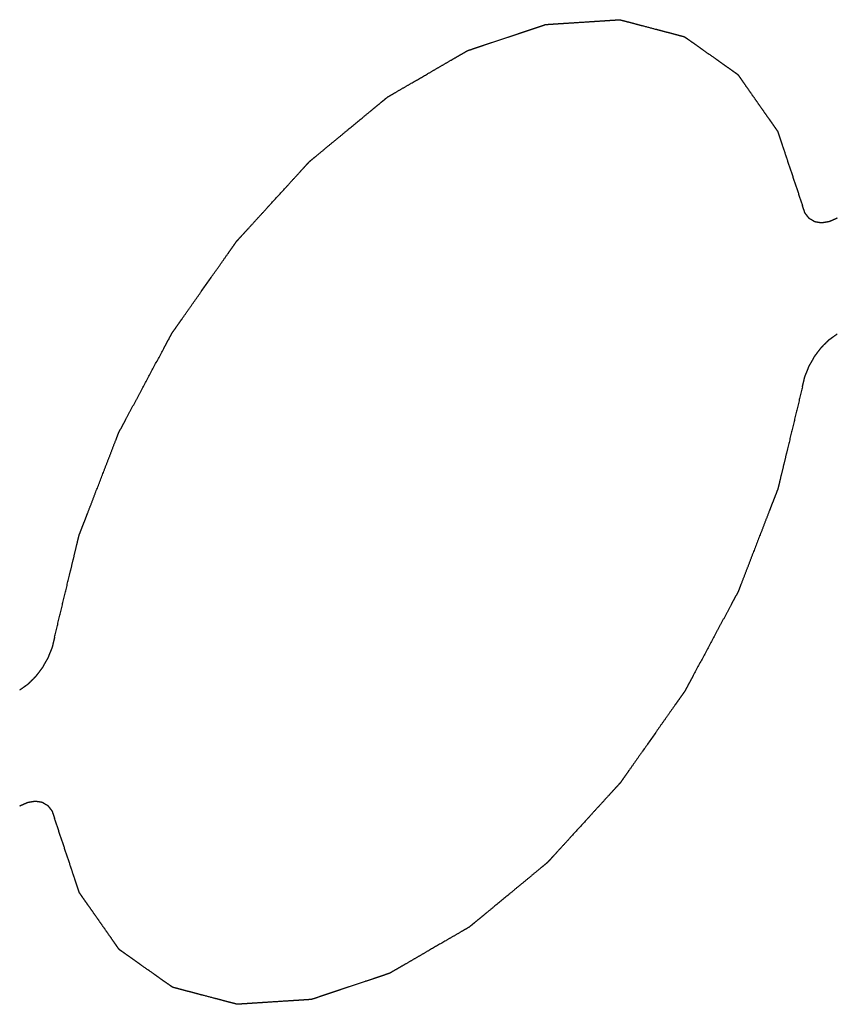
# Model space of a CAD drawing. Header units: inches. Extents: x 5 to 265, y 5 to 171.
# Tile 57 of 212: x 205.6 to 205.859, y 73.727 to 74.039. Entities that reach past the tile are written whole.
import ezdxf

# ---------------------------------------------------------------- set-up
doc = ezdxf.new("R2010")
doc.units = ezdxf.units.IN
doc.header["$LTSCALE"] = 14.96
doc.header["$MEASUREMENT"] = 0
doc.linetypes.add('HIDDEN', pattern=[0.2, 0.1, -0.1])
doc.layers.add('05_ALL_CURVES', color=7, linetype='CONTINUOUS')

msp = doc.modelspace()

# ---------------------------------------------------------------- linework, layer by layer
at = {"layer": '05_ALL_CURVES', "color": 7, "linetype": 'HIDDEN'}
for points, knots in [([(205.61077, 73.84306), (205.6113, 73.84525), (205.61235, 73.84963), (205.61393, 73.85621), (205.61525, 73.86168), (205.6163, 73.86606), (205.61709, 73.86935), (205.61774, 73.87209), (205.61821, 73.874), (205.61843, 73.87496), (205.61857, 73.87551), (205.6188, 73.87606), (205.61906, 73.87675), (205.61949, 73.87786), (205.62002, 73.87924), (205.62066, 73.8809), (205.62152, 73.88311), (205.62259, 73.88588), (205.62429, 73.89031), (205.626, 73.89473), (205.62771, 73.89915), (205.62899, 73.90247), (205.62995, 73.90496), (205.6306, 73.90662), (205.63091, 73.90745), (205.63124, 73.90828), (205.63185, 73.90934), (205.63255, 73.91068), (205.6337, 73.91282), (205.63513, 73.91549), (205.63684, 73.9187), (205.63913, 73.92297), (205.642, 73.92832), (205.64457, 73.93313), (205.64629, 73.93633), (205.647, 73.93767), (205.64759, 73.93873), (205.64799, 73.93955), (205.64852, 73.94029), (205.64921, 73.94127), (205.65008, 73.9425), (205.65146, 73.94447), (205.65319, 73.94693), (205.65527, 73.94989), (205.65804, 73.95383), (205.66082, 73.95777), (205.66359, 73.9617), (205.66532, 73.96417), (205.66671, 73.96613), (205.66757, 73.96737), (205.66819, 73.96822), (205.66852, 73.96873), (205.66892, 73.96915), (205.6694, 73.96969), (205.67019, 73.97055), (205.67117, 73.97162), (205.67273, 73.97333), (205.67469, 73.97548), (205.67704, 73.97805), (205.68017, 73.98148), (205.68331, 73.98491), (205.68644, 73.98834), (205.6884, 73.99049), (205.68977, 73.99199), (205.69055, 73.99285), (205.69104, 73.99338), (205.69143, 73.99381), (205.69172, 73.99414), (205.69204, 73.99438), (205.69267, 73.99491), (205.69404, 73.99602), (205.69613, 73.99776), (205.69865, 73.99984), (205.70117, 74.00192), (205.70452, 74.00469), (205.70788, 74.00746), (205.71082, 74.00989), (205.71249, 74.01128), (205.71375, 74.01231), (205.7148, 74.01318), (205.71564, 74.01387), (205.71648, 74.0146), (205.71755, 74.01517), (205.71927, 74.01619), (205.72142, 74.01743), (205.72485, 74.01942), (205.72828, 74.02141), (205.73171, 74.02341), (205.73429, 74.0249), (205.73644, 74.02615), (205.73815, 74.02714), (205.73944, 74.02789), (205.74073, 74.02862), (205.7418, 74.0293), (205.74264, 74.02954), (205.74348, 74.02983), (205.74453, 74.03018), (205.74579, 74.0306), (205.74747, 74.03116), (205.75041, 74.03215), (205.75377, 74.03327), (205.75713, 74.0344), (205.75965, 74.03524), (205.76217, 74.03609), (205.76406, 74.03672), (205.76532, 74.03714), (205.76584, 74.03732), (205.76626, 74.03745), (205.76658, 74.03759), (205.76688, 74.0376), (205.76728, 74.03762), (205.76778, 74.03766), (205.76858, 74.03771), (205.76957, 74.03777), (205.77077, 74.03785), (205.77236, 74.03795), (205.77515, 74.03813), (205.77834, 74.03834), (205.78153, 74.03854), (205.78393, 74.0387), (205.78592, 74.03882), (205.78751, 74.03893), (205.78851, 74.03899), (205.78931, 74.03905), (205.7898, 74.03907), (205.79021, 74.03912), (205.79054, 74.03899), (205.79116, 74.03885), (205.79202, 74.03861), (205.79341, 74.03825), (205.79515, 74.03779), (205.79792, 74.03706), (205.8007, 74.03633), (205.80347, 74.0356), (205.80555, 74.03506), (205.80729, 74.0346), (205.80868, 74.03423), (205.80955, 74.03401), (205.81023, 74.03382), (205.81068, 74.03373), (205.81096, 74.0335), (205.81125, 74.03331), (205.81175, 74.03295), (205.81247, 74.03244), (205.81361, 74.03163), (205.81505, 74.03062), (205.81734, 74.02899), (205.81964, 74.02737), (205.82193, 74.02575), (205.82337, 74.02473), (205.82452, 74.02392), (205.82538, 74.02331), (205.82609, 74.0228), (205.82667, 74.0224), (205.82703, 74.02215), (205.82731, 74.02194), (205.82761, 74.02175), (205.82787, 74.02137), (205.8282, 74.02091), (205.82862, 74.0203), (205.82916, 74.01953), (205.83002, 74.01831), (205.83109, 74.01678), (205.83237, 74.01495), (205.83366, 74.01311), (205.83494, 74.01128), (205.83623, 74.00945), (205.8373, 74.00792), (205.83816, 74.0067), (205.8388, 74.00578), (205.83933, 74.00501), (205.83977, 74.00441), (205.84003, 74.00401), (205.84026, 74.00373), (205.84036, 74.00343), (205.84046, 74.00313), (205.84066, 74.00254), (205.84096, 74.00164), (205.84136, 74.00044), (205.84189, 73.99885), (205.84256, 73.99685), (205.84362, 73.99366), (205.84495, 73.98968), (205.84655, 73.98489), (205.84761, 73.9817), (205.84814, 73.98011)], [0, 0, 0, 0, 0.015625, 0.03125, 0.046875, 0.054688, 0.0625, 0.070312, 0.074219, 0.076172, 0.077148, 0.078125, 0.080078, 0.082031, 0.085938, 0.089844, 0.09375, 0.101562, 0.109375, 0.125, 0.132812, 0.140625, 0.148438, 0.150391, 0.152344, 0.154297, 0.15625, 0.160156, 0.164062, 0.171875, 0.179688, 0.1875, 0.203125, 0.21875, 0.222656, 0.226562, 0.228516, 0.230469, 0.232422, 0.234375, 0.238281, 0.242188, 0.25, 0.257812, 0.265625, 0.28125, 0.289062, 0.296875, 0.300781, 0.304688, 0.306641, 0.307617, 0.308594, 0.310547, 0.3125, 0.316406, 0.320312, 0.328125, 0.335938, 0.34375, 0.359375, 0.367188, 0.375, 0.378906, 0.380859, 0.382812, 0.383789, 0.384766, 0.385742, 0.386719, 0.390625, 0.398438, 0.40625, 0.414062, 0.421875, 0.4375, 0.445312, 0.449219, 0.453125, 0.457031, 0.458984, 0.460938, 0.464844, 0.46875, 0.476562, 0.484375, 0.5, 0.507812, 0.515625, 0.523438, 0.527344, 0.53125, 0.535156, 0.539062, 0.541016, 0.542969, 0.546875, 0.550781, 0.554688, 0.5625, 0.578125, 0.585938, 0.59375, 0.601562, 0.609375, 0.611328, 0.613281, 0.614258, 0.615234, 0.616211, 0.617188, 0.619141, 0.621094, 0.625, 0.628906, 0.632812, 0.640625, 0.65625, 0.664062, 0.671875, 0.679688, 0.683594, 0.6875, 0.689453, 0.691406, 0.692383, 0.693359, 0.695312, 0.699219, 0.703125, 0.710938, 0.71875, 0.734375, 0.742188, 0.75, 0.757812, 0.761719, 0.765625, 0.767578, 0.769531, 0.770508, 0.771484, 0.773438, 0.777344, 0.78125, 0.789062, 0.796875, 0.8125, 0.820312, 0.828125, 0.832031, 0.835938, 0.839844, 0.841797, 0.84375, 0.844727, 0.845703, 0.847656, 0.849609, 0.851562, 0.855469, 0.859375, 0.867188, 0.875, 0.882812, 0.890625, 0.898438, 0.90625, 0.910156, 0.914062, 0.917969, 0.919922, 0.921875, 0.922852, 0.923828, 0.924805, 0.925781, 0.929688, 0.933594, 0.9375, 0.945312, 0.953125, 0.96875, 0.984375, 1, 1, 1, 1]), ([(205.85921, 73.97612), (205.8589, 73.97598), (205.85826, 73.97569), (205.85747, 73.97534), (205.85691, 73.97508), (205.85659, 73.97496), (205.85629, 73.97493), (205.85591, 73.97485), (205.85546, 73.97478), (205.85501, 73.9747), (205.85463, 73.97465), (205.85433, 73.97458), (205.85405, 73.9746), (205.85358, 73.97469), (205.85304, 73.97477), (205.85257, 73.97484), (205.8523, 73.97489), (205.85208, 73.9749), (205.85193, 73.97502), (205.8517, 73.97515), (205.85131, 73.97539), (205.85086, 73.97566), (205.85046, 73.97588), (205.85025, 73.97604), (205.85009, 73.97627), (205.84988, 73.97654), (205.84963, 73.97687), (205.84938, 73.97719), (205.84917, 73.97747), (205.84899, 73.97768), (205.84888, 73.97796), (205.84871, 73.97848), (205.84845, 73.97922), (205.84824, 73.97981), (205.84814, 73.98011)], [0, 0, 0, 0, 0.0625, 0.125, 0.15625, 0.171875, 0.1875, 0.21875, 0.25, 0.28125, 0.3125, 0.328125, 0.34375, 0.375, 0.4375, 0.46875, 0.484375, 0.5, 0.515625, 0.53125, 0.5625, 0.625, 0.65625, 0.671875, 0.6875, 0.71875, 0.75, 0.78125, 0.8125, 0.828125, 0.84375, 0.875, 0.9375, 1, 1, 1, 1]), ([(205.84814, 73.9226), (205.84824, 73.92301), (205.84844, 73.92383), (205.8487, 73.92485), (205.84887, 73.92557), (205.84898, 73.92598), (205.84925, 73.92659), (205.84961, 73.92752), (205.85, 73.92845), (205.85023, 73.92907), (205.85044, 73.92947), (205.85084, 73.93015), (205.85128, 73.93094), (205.85174, 73.93172), (205.85205, 73.93233), (205.85248, 73.93285), (205.85301, 73.93356), (205.85356, 73.93427), (205.85402, 73.9349), (205.8543, 73.93524), (205.85476, 73.93567), (205.85543, 73.93636), (205.85612, 73.93701), (205.85656, 73.93748), (205.85688, 73.93772), (205.85745, 73.93811), (205.85825, 73.93869), (205.85889, 73.93915), (205.85921, 73.93938)], [0, 0, 0, 0, 0.0625, 0.125, 0.15625, 0.171875, 0.1875, 0.25, 0.3125, 0.328125, 0.34375, 0.375, 0.4375, 0.46875, 0.5, 0.53125, 0.5625, 0.625, 0.65625, 0.671875, 0.6875, 0.75, 0.8125, 0.828125, 0.84375, 0.875, 0.9375, 1, 1, 1, 1]), ([(205.84814, 73.9226), (205.84762, 73.92041), (205.84656, 73.91603), (205.84499, 73.90946), (205.84367, 73.90398), (205.84262, 73.8996), (205.84183, 73.89632), (205.84117, 73.89358), (205.84071, 73.89166), (205.84048, 73.8907), (205.84035, 73.89015), (205.84011, 73.8896), (205.83986, 73.88891), (205.83943, 73.8878), (205.83889, 73.88642), (205.83825, 73.88476), (205.8374, 73.88255), (205.83633, 73.87978), (205.83462, 73.87536), (205.83291, 73.87093), (205.8312, 73.86651), (205.82992, 73.86319), (205.82896, 73.8607), (205.82832, 73.85904), (205.828, 73.85821), (205.82768, 73.85738), (205.82707, 73.85632), (205.82637, 73.85498), (205.82522, 73.85285), (205.82379, 73.85017), (205.82207, 73.84697), (205.81978, 73.84269), (205.81692, 73.83735), (205.81434, 73.83254), (205.81262, 73.82933), (205.81191, 73.82799), (205.81133, 73.82693), (205.81093, 73.82611), (205.8104, 73.82538), (205.80971, 73.82439), (205.80884, 73.82316), (205.80745, 73.82119), (205.80572, 73.81873), (205.80364, 73.81578), (205.80087, 73.81184), (205.7981, 73.8079), (205.79533, 73.80396), (205.79359, 73.8015), (205.79221, 73.79953), (205.79134, 73.79829), (205.79073, 73.79744), (205.7904, 73.79693), (205.79, 73.79651), (205.78951, 73.79597), (205.78873, 73.79512), (205.78775, 73.79404), (205.78618, 73.79233), (205.78422, 73.79018), (205.78187, 73.78761), (205.77874, 73.78418), (205.77561, 73.78075), (205.77248, 73.77732), (205.77052, 73.77518), (205.76915, 73.77367), (205.76836, 73.77282), (205.76788, 73.77228), (205.76748, 73.77185), (205.76719, 73.77153), (205.76687, 73.77128), (205.76624, 73.77076), (205.76488, 73.76964), (205.76278, 73.7679), (205.76026, 73.76582), (205.75775, 73.76374), (205.75439, 73.76097), (205.75104, 73.7582), (205.7481, 73.75577), (205.74642, 73.75439), (205.74516, 73.75335), (205.74411, 73.75248), (205.74327, 73.7518), (205.74244, 73.75106), (205.74136, 73.75049), (205.73965, 73.74947), (205.7375, 73.74824), (205.73407, 73.74624), (205.73063, 73.74425), (205.7272, 73.74226), (205.72463, 73.74076), (205.72248, 73.73952), (205.72076, 73.73852), (205.71948, 73.73777), (205.71819, 73.73704), (205.71711, 73.73637), (205.71628, 73.73613), (205.71544, 73.73583), (205.71439, 73.73549), (205.71313, 73.73506), (205.71145, 73.7345), (205.70851, 73.73352), (205.70515, 73.73239), (205.70179, 73.73126), (205.69927, 73.73042), (205.69675, 73.72958), (205.69486, 73.72894), (205.6936, 73.72852), (205.69307, 73.72834), (205.69265, 73.72821), (205.69233, 73.72808), (205.69203, 73.72807), (205.69164, 73.72804), (205.69114, 73.72801), (205.69034, 73.72796), (205.68934, 73.72789), (205.68815, 73.72781), (205.68655, 73.72771), (205.68376, 73.72753), (205.68057, 73.72733), (205.67738, 73.72712), (205.67499, 73.72697), (205.673, 73.72684), (205.6714, 73.72673), (205.67041, 73.72667), (205.66961, 73.72662), (205.66911, 73.7266), (205.6687, 73.72655), (205.66837, 73.72667), (205.66776, 73.72681), (205.66689, 73.72705), (205.6655, 73.72741), (205.66377, 73.72787), (205.66099, 73.7286), (205.65822, 73.72933), (205.65544, 73.73006), (205.65336, 73.73061), (205.65163, 73.73106), (205.65024, 73.73143), (205.64937, 73.73165), (205.64868, 73.73185), (205.64823, 73.73193), (205.64796, 73.73216), (205.64767, 73.73236), (205.64717, 73.73271), (205.64645, 73.73322), (205.6453, 73.73403), (205.64387, 73.73505), (205.64157, 73.73667), (205.63928, 73.73829), (205.63698, 73.73992), (205.63555, 73.74093), (205.6344, 73.74174), (205.63354, 73.74235), (205.63282, 73.74286), (205.63225, 73.74326), (205.63189, 73.74352), (205.6316, 73.74372), (205.63131, 73.74391), (205.63104, 73.7443), (205.63072, 73.74475), (205.63029, 73.74537), (205.62976, 73.74613), (205.6289, 73.74735), (205.62783, 73.74888), (205.62654, 73.75071), (205.62526, 73.75255), (205.62397, 73.75438), (205.62269, 73.75622), (205.62161, 73.75774), (205.62076, 73.75897), (205.62011, 73.75988), (205.61958, 73.76065), (205.61915, 73.76126), (205.61889, 73.76165), (205.61866, 73.76193), (205.61855, 73.76223), (205.61845, 73.76253), (205.61826, 73.76313), (205.61796, 73.76402), (205.61756, 73.76522), (205.61702, 73.76682), (205.61636, 73.76881), (205.6153, 73.772), (205.61397, 73.77599), (205.61237, 73.78077), (205.61131, 73.78396), (205.61077, 73.78556)], [0, 0, 0, 0, 0.015625, 0.03125, 0.046875, 0.054688, 0.0625, 0.070312, 0.074219, 0.076172, 0.077148, 0.078125, 0.080078, 0.082031, 0.085938, 0.089844, 0.09375, 0.101562, 0.109375, 0.125, 0.132812, 0.140625, 0.148438, 0.150391, 0.152344, 0.154297, 0.15625, 0.160156, 0.164062, 0.171875, 0.179688, 0.1875, 0.203125, 0.21875, 0.222656, 0.226562, 0.228516, 0.230469, 0.232422, 0.234375, 0.238281, 0.242188, 0.25, 0.257812, 0.265625, 0.28125, 0.289062, 0.296875, 0.300781, 0.304688, 0.306641, 0.307617, 0.308594, 0.310547, 0.3125, 0.316406, 0.320312, 0.328125, 0.335938, 0.34375, 0.359375, 0.367188, 0.375, 0.378906, 0.380859, 0.382812, 0.383789, 0.384766, 0.385742, 0.386719, 0.390625, 0.398438, 0.40625, 0.414062, 0.421875, 0.4375, 0.445312, 0.449219, 0.453125, 0.457031, 0.458984, 0.460938, 0.464844, 0.46875, 0.476562, 0.484375, 0.5, 0.507812, 0.515625, 0.523438, 0.527344, 0.53125, 0.535156, 0.539062, 0.541016, 0.542969, 0.546875, 0.550781, 0.554688, 0.5625, 0.578125, 0.585938, 0.59375, 0.601562, 0.609375, 0.611328, 0.613281, 0.614258, 0.615234, 0.616211, 0.617188, 0.619141, 0.621094, 0.625, 0.628906, 0.632812, 0.640625, 0.65625, 0.664062, 0.671875, 0.679688, 0.683594, 0.6875, 0.689453, 0.691406, 0.692383, 0.693359, 0.695312, 0.699219, 0.703125, 0.710938, 0.71875, 0.734375, 0.742188, 0.75, 0.757812, 0.761719, 0.765625, 0.767578, 0.769531, 0.770508, 0.771484, 0.773438, 0.777344, 0.78125, 0.789062, 0.796875, 0.8125, 0.820312, 0.828125, 0.832031, 0.835938, 0.839844, 0.841797, 0.84375, 0.844727, 0.845703, 0.847656, 0.849609, 0.851562, 0.855469, 0.859375, 0.867188, 0.875, 0.882812, 0.890625, 0.898438, 0.90625, 0.910156, 0.914062, 0.917969, 0.919922, 0.921875, 0.922852, 0.923828, 0.924805, 0.925781, 0.929688, 0.933594, 0.9375, 0.945312, 0.953125, 0.96875, 0.984375, 1, 1, 1, 1]), ([(205.61077, 73.84306), (205.61067, 73.84265), (205.61047, 73.84184), (205.61022, 73.84081), (205.61005, 73.8401), (205.60993, 73.83969), (205.60967, 73.83907), (205.60931, 73.83814), (205.60892, 73.83722), (205.60868, 73.83659), (205.60847, 73.8362), (205.60807, 73.83551), (205.60763, 73.83472), (205.60717, 73.83394), (205.60686, 73.83333), (205.60643, 73.83282), (205.6059, 73.8321), (205.60536, 73.8314), (205.60489, 73.83077), (205.60462, 73.83042), (205.60415, 73.82999), (205.60348, 73.8293), (205.6028, 73.82865), (205.60235, 73.82818), (205.60203, 73.82794), (205.60147, 73.82755), (205.60067, 73.82697), (205.60002, 73.82652), (205.5997, 73.82629)], [0, 0, 0, 0, 0.0625, 0.125, 0.15625, 0.171875, 0.1875, 0.25, 0.3125, 0.328125, 0.34375, 0.375, 0.4375, 0.46875, 0.5, 0.53125, 0.5625, 0.625, 0.65625, 0.671875, 0.6875, 0.75, 0.8125, 0.828125, 0.84375, 0.875, 0.9375, 1, 1, 1, 1]), ([(205.5997, 73.78955), (205.60002, 73.78969), (205.60066, 73.78997), (205.60145, 73.79032), (205.60201, 73.79058), (205.60232, 73.7907), (205.60262, 73.79074), (205.603, 73.79081), (205.60345, 73.79088), (205.60391, 73.79096), (205.60428, 73.79102), (205.60459, 73.79109), (205.60487, 73.79106), (205.60533, 73.79098), (205.60587, 73.79089), (205.60635, 73.79082), (205.60662, 73.79077), (205.60683, 73.79076), (205.60699, 73.79064), (205.60721, 73.79051), (205.60761, 73.79027), (205.60805, 73.79), (205.60845, 73.78978), (205.60866, 73.78963), (205.60882, 73.78939), (205.60904, 73.78913), (205.60928, 73.7888), (205.60954, 73.78847), (205.60974, 73.78819), (205.60992, 73.78799), (205.61004, 73.78771), (205.61021, 73.78718), (205.61047, 73.78645), (205.61067, 73.78585), (205.61077, 73.78556)], [0, 0, 0, 0, 0.0625, 0.125, 0.15625, 0.171875, 0.1875, 0.21875, 0.25, 0.28125, 0.3125, 0.328125, 0.34375, 0.375, 0.4375, 0.46875, 0.484375, 0.5, 0.515625, 0.53125, 0.5625, 0.625, 0.65625, 0.671875, 0.6875, 0.71875, 0.75, 0.78125, 0.8125, 0.828125, 0.84375, 0.875, 0.9375, 1, 1, 1, 1])]:
    msp.add_open_spline(points, degree=3, knots=knots, dxfattribs=at)

doc.saveas('drawing.dxf')
